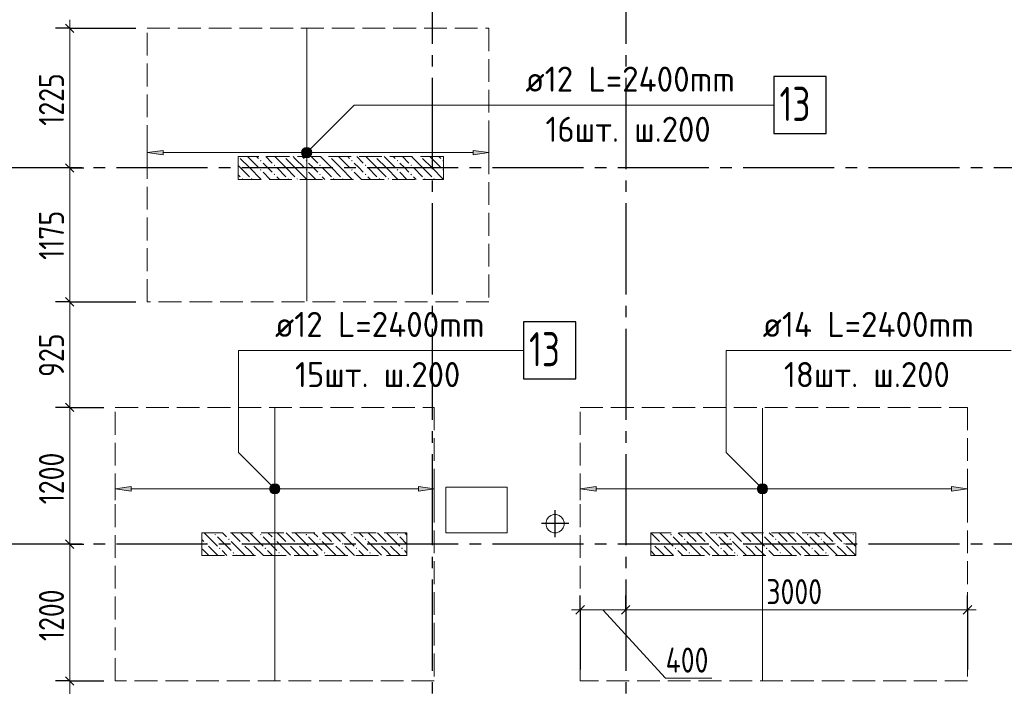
# Model space of a CAD drawing. Header units: millimetres. Extents: x 0 to 43617, y 0 to 59400.
# Tile 17 of 23: x 11005 to 19647, y 34483 to 40330. Entities that reach past the tile are written whole.
import ezdxf

# ---------------------------------------------------------------- set-up
doc = ezdxf.new("R2010")
doc.units = ezdxf.units.MM
doc.linetypes.add('______2', pattern=[270, 200, -70])
doc.linetypes.add('______5', pattern=[1100, 800, -100, 100, -100])
for name, color, linetype, lineweight in [('Standard', 7, 'Continuous', 25), ('ДОП Верх по Х', 7, 'Continuous', 25), ('ЖБ Перекрытие верхний уровень', 7, 'Continuous', 35), ('ЖБ Пилон', 7, 'Continuous', 35), ('Оси', 40, '______5', 18), ('Позиционная метка номер позиции', 7, 'Continuous', 13), ('Примечания', 7, 'Continuous', 25)]:
    doc.layers.add(name, color=color, linetype=linetype, lineweight=lineweight)
doc.styles.add('GOST 2.304-81', font='txt')
doc.styles.add('ISOCPEUR', font='txt')

msp = doc.modelspace()

# ---------------------------------------------------------------- hatches: boundary and pattern name
at = {"layer": 'ДОП Верх по Х', "linetype": 'Continuous', "lineweight": 13, "transparency": 33554687}
for points in [[(12263.99536132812, 39144.51904296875), (12123.9990234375, 39164.52026367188), (12263.99536132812, 39184.521484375)], [(11983.84399414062, 36195.52001953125), (11843.84155273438, 36215.52124023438), (11983.84399414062, 36235.5224609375)], [(16063.99536132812, 36195.52001953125), (15923.9990234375, 36215.52124023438), (16063.99536132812, 36235.5224609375)]]:
    msp.add_hatch(color=7, dxfattribs=at).paths.add_polyline_path(points, flags=16)
for points in [[(13491.748046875, 39145.77026367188), (13491.748046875, 39183.27026367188), (13486.4990234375, 39164.52026367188)], [(13491.748046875, 39183.27026367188), (13505.2490234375, 39132.26928710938), (13505.2490234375, 39196.77124023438)], [(13491.748046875, 39183.27026367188), (13491.748046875, 39145.77026367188), (13505.2490234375, 39132.26928710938)], [(13505.2490234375, 39196.77124023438), (13523.9990234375, 39127.02026367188), (13523.9990234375, 39202.02026367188)], [(13505.2490234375, 39196.77124023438), (13505.2490234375, 39132.26928710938), (13523.9990234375, 39127.02026367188)], [(13523.9990234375, 39202.02026367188), (13523.9990234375, 39127.02026367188), (13542.7490234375, 39132.26928710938)], [(13523.9990234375, 39202.02026367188), (13542.7490234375, 39132.26928710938), (13542.7490234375, 39196.77124023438)], [(13542.7490234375, 39196.77124023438), (13542.7490234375, 39132.26928710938), (13556.25, 39145.77026367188)], [(13542.7490234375, 39196.77124023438), (13556.25, 39145.77026367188), (13556.25, 39183.27026367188)], [(13556.25, 39183.27026367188), (13556.25, 39145.77026367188), (13561.4990234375, 39164.52026367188)], [(14983.99658203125, 39144.51904296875), (15123.9990234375, 39164.52026367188), (14983.99658203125, 39184.521484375)], [(13211.59057617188, 36196.77124023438), (13211.59057617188, 36234.27124023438), (13206.34155273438, 36215.52124023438)], [(13211.59057617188, 36234.27124023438), (13225.09155273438, 36183.27026367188), (13225.09155273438, 36247.77221679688)], [(13211.59057617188, 36234.27124023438), (13211.59057617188, 36196.77124023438), (13225.09155273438, 36183.27026367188)], [(13225.09155273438, 36247.77221679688), (13243.84155273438, 36178.02124023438), (13243.84155273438, 36253.02124023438)], [(13225.09155273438, 36247.77221679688), (13225.09155273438, 36183.27026367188), (13243.84155273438, 36178.02124023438)], [(13243.84155273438, 36253.02124023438), (13243.84155273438, 36178.02124023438), (13262.59155273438, 36183.27026367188)], [(13243.84155273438, 36253.02124023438), (13262.59155273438, 36183.27026367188), (13262.59155273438, 36247.77221679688)], [(13262.59155273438, 36247.77221679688), (13262.59155273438, 36183.27026367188), (13276.09252929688, 36196.77124023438)], [(13262.59155273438, 36247.77221679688), (13276.09252929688, 36196.77124023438), (13276.09252929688, 36234.27124023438)], [(13276.09252929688, 36234.27124023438), (13276.09252929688, 36196.77124023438), (13281.34155273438, 36215.52124023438)], [(14503.84521484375, 36195.52001953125), (14643.84155273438, 36215.52124023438), (14503.84521484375, 36235.5224609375)], [(17491.748046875, 36196.77124023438), (17491.748046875, 36234.27124023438), (17486.4990234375, 36215.52124023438)], [(17491.748046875, 36234.27124023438), (17505.2490234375, 36183.27026367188), (17505.2490234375, 36247.77221679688)], [(17491.748046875, 36234.27124023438), (17491.748046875, 36196.77124023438), (17505.2490234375, 36183.27026367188)], [(17505.2490234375, 36247.77221679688), (17523.9990234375, 36178.02124023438), (17523.9990234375, 36253.02124023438)], [(17505.2490234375, 36247.77221679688), (17505.2490234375, 36183.27026367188), (17523.9990234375, 36178.02124023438)], [(17523.9990234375, 36253.02124023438), (17523.9990234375, 36178.02124023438), (17542.7490234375, 36183.27026367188)], [(17523.9990234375, 36253.02124023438), (17542.7490234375, 36183.27026367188), (17542.7490234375, 36247.77221679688)], [(17542.7490234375, 36247.77221679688), (17542.7490234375, 36183.27026367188), (17556.25, 36196.77124023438)], [(17542.7490234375, 36247.77221679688), (17556.25, 36196.77124023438), (17556.25, 36234.27124023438)], [(17556.25, 36234.27124023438), (17556.25, 36196.77124023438), (17561.4990234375, 36215.52124023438)], [(19183.99658203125, 36195.52001953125), (19323.9990234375, 36215.52124023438), (19183.99658203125, 36235.5224609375)]]:
    msp.add_hatch(color=7, dxfattribs=at).paths.add_polyline_path(points)
at = {"layer": 'ЖБ Пилон', "linetype": 'Continuous', "lineweight": 18, "transparency": 33554687}
for points in [[(12924.31030273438, 39129.99877929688), (12923.9990234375, 39129.6875), (12923.9990234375, 39129.99877929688)], [(13114.453125, 39093.1396484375), (13120.95336914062, 39099.63989257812), (13127.45361328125, 39093.1396484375), (13120.95336914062, 39086.63330078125)], [(13324.31030273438, 39129.99877929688), (13320.95336914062, 39126.64184570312), (13317.59643554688, 39129.99877929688)], [(13514.453125, 39093.1396484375), (13520.95336914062, 39099.63989257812), (13527.45361328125, 39093.1396484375), (13520.95336914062, 39086.63330078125)], [(13724.31030273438, 39129.99877929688), (13720.95336914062, 39126.64184570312), (13717.59643554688, 39129.99877929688)], [(13914.453125, 39093.1396484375), (13920.95336914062, 39099.63989257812), (13927.45361328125, 39093.1396484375), (13920.95336914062, 39086.63330078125)], [(14124.31030273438, 39129.99877929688), (14120.95336914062, 39126.64184570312), (14117.59643554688, 39129.99877929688)], [(14314.453125, 39093.1396484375), (14320.95336914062, 39099.63989257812), (14327.45361328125, 39093.1396484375), (14320.95336914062, 39086.63330078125)], [(14524.31030273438, 39129.99877929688), (14520.95336914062, 39126.64184570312), (14517.59643554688, 39129.99877929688)], [(14714.453125, 39093.1396484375), (14720.95336914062, 39099.63989257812), (14723.9990234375, 39096.59423828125), (14723.9990234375, 39089.68181484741), (14720.95336914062, 39086.63330078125)], [(13114.453125, 39013.14086914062), (13120.95336914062, 39019.64111328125), (13127.45361328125, 39013.14086914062), (13120.95336914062, 39006.640625)], [(13234.45434570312, 39053.13110351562), (13240.95458984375, 39059.63745117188), (13247.44873046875, 39053.13110351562), (13240.95458984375, 39046.64306640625)], [(13234.45434570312, 38973.13842773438), (13240.95458984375, 38979.638671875), (13247.44873046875, 38973.13842773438), (13240.95458984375, 38966.63208007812)], [(13514.453125, 39013.14086914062), (13520.95336914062, 39019.64111328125), (13527.45361328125, 39013.14086914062), (13520.95336914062, 39006.640625)], [(13634.45434570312, 39053.13110351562), (13640.95458984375, 39059.63745117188), (13647.44873046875, 39053.13110351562), (13640.95458984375, 39046.64306640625)], [(13634.45434570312, 38973.13842773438), (13640.95458984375, 38979.638671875), (13647.44873046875, 38973.13842773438), (13640.95458984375, 38966.63208007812)], [(13914.453125, 39013.14086914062), (13920.95336914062, 39019.64111328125), (13927.45361328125, 39013.14086914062), (13920.95336914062, 39006.640625)], [(14034.45434570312, 39053.13110351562), (14040.95458984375, 39059.63745117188), (14047.44873046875, 39053.13110351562), (14040.95458984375, 39046.64306640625)], [(14034.45434570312, 38973.13842773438), (14040.95458984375, 38979.638671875), (14047.44873046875, 38973.13842773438), (14040.95458984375, 38966.63208007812)], [(14314.453125, 39013.14086914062), (14320.95336914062, 39019.64111328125), (14327.45361328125, 39013.14086914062), (14320.95336914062, 39006.640625)], [(14434.45434570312, 39053.13110351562), (14440.95458984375, 39059.63745117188), (14447.44873046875, 39053.13110351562), (14440.95458984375, 39046.64306640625)], [(14434.45434570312, 38973.13842773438), (14440.95458984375, 38979.638671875), (14447.44873046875, 38973.13842773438), (14440.95458984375, 38966.63208007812)], [(14714.453125, 39013.14086914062), (14720.95336914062, 39019.64111328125), (14723.9990234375, 39016.59545898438), (14723.9990234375, 39009.68627929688), (14720.95336914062, 39006.640625)], [(12954.443359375, 38933.14208984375), (12960.94970703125, 38939.63623046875), (12967.44995117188, 38933.14208984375), (12964.306640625, 38929.99877929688), (12957.58962138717, 38929.99877929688)], [(13034.45434570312, 38933.14208984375), (13040.95458984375, 38939.63623046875), (13047.44873046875, 38933.14208984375), (13044.30837138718, 38929.99877929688), (13037.59765625, 38929.99877929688)], [(13354.44946289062, 38933.14208984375), (13360.94970703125, 38939.63623046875), (13367.44995117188, 38933.14208984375), (13364.306640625, 38929.99877929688), (13357.5927734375, 38929.99877929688)], [(13434.45434570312, 38933.14208984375), (13440.95458984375, 38939.63623046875), (13447.44873046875, 38933.14208984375), (13444.30837138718, 38929.99877929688), (13437.59765625, 38929.99877929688)], [(13754.44946289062, 38933.14208984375), (13760.94970703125, 38939.63623046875), (13767.44995117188, 38933.14208984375), (13764.306640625, 38929.99877929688), (13757.5927734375, 38929.99877929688)], [(13834.45434570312, 38933.14208984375), (13840.95458984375, 38939.63623046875), (13847.44873046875, 38933.14208984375), (13844.30837138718, 38929.99877929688), (13837.59765625, 38929.99877929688)], [(14154.44946289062, 38933.14208984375), (14160.94970703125, 38939.63623046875), (14167.44995117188, 38933.14208984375), (14164.306640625, 38929.99877929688), (14157.5927734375, 38929.99877929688)], [(14234.45434570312, 38933.14208984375), (14240.95458984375, 38939.63623046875), (14247.44873046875, 38933.14208984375), (14244.30837138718, 38929.99877929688), (14237.59765625, 38929.99877929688)], [(14554.44946289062, 38933.14208984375), (14560.94970703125, 38939.63623046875), (14567.44995117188, 38933.14208984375), (14564.306640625, 38929.99877929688), (14557.5927734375, 38929.99877929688)], [(14634.45434570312, 38933.14208984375), (14640.95458984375, 38939.63623046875), (14647.44873046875, 38933.14208984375), (14644.30837138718, 38929.99877929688), (14637.59765625, 38929.99877929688)], [(12714.453125, 35813.14086914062), (12720.95336914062, 35819.64111328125), (12727.45361328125, 35813.14086914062), (12720.95336914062, 35806.640625)], [(12834.45434570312, 35773.13842773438), (12840.95458984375, 35779.638671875), (12847.44873046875, 35773.13842773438), (12840.95458984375, 35766.63208007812)], [(13114.453125, 35813.14086914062), (13120.95336914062, 35819.64111328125), (13127.45361328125, 35813.14086914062), (13120.95336914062, 35806.640625)], [(13234.45434570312, 35773.13842773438), (13240.95458984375, 35779.638671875), (13247.44873046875, 35773.13842773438), (13240.95458984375, 35766.63208007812)], [(13514.453125, 35813.14086914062), (13520.95336914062, 35819.64111328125), (13527.45361328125, 35813.14086914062), (13520.95336914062, 35806.640625)], [(13634.45434570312, 35773.13842773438), (13640.95458984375, 35779.638671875), (13647.44873046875, 35773.13842773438), (13640.95458984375, 35766.63208007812)], [(13914.453125, 35813.14086914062), (13920.95336914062, 35819.64111328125), (13927.45361328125, 35813.14086914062), (13920.95336914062, 35806.640625)], [(14034.45434570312, 35773.13842773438), (14040.95458984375, 35779.638671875), (14047.44873046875, 35773.13842773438), (14040.95458984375, 35766.63208007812)], [(14314.453125, 35813.14086914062), (14320.95336914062, 35819.64111328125), (14327.45361328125, 35813.14086914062), (14320.95336914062, 35806.640625)], [(16714.453125, 35813.14086914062), (16720.95336914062, 35819.64111328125), (16727.45361328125, 35813.14086914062), (16720.95336914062, 35806.640625)], [(16834.45434570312, 35773.13842773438), (16840.94848632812, 35779.638671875), (16847.44873046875, 35773.13842773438), (16840.94848632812, 35766.63208007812)], [(17114.453125, 35813.14086914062), (17120.95336914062, 35819.64111328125), (17127.45361328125, 35813.14086914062), (17120.95336914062, 35806.640625)], [(17234.45434570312, 35773.13842773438), (17240.94848632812, 35779.638671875), (17247.44873046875, 35773.13842773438), (17240.94848632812, 35766.63208007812)], [(17514.453125, 35813.14086914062), (17520.95336914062, 35819.64111328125), (17527.45361328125, 35813.14086914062), (17520.95336914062, 35806.640625)], [(17634.45434570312, 35773.13842773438), (17640.94848632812, 35779.638671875), (17647.44873046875, 35773.13842773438), (17640.94848632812, 35766.63208007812)], [(17914.453125, 35813.14086914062), (17920.95336914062, 35819.64111328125), (17927.45361328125, 35813.14086914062), (17920.95336914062, 35806.640625)], [(18034.45434570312, 35773.13842773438), (18040.94848632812, 35779.638671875), (18047.44873046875, 35773.13842773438), (18040.94848632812, 35766.63208007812)], [(18314.453125, 35813.14086914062), (18320.95336914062, 35819.64111328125), (18327.45361328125, 35813.14086914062), (18320.95336914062, 35806.640625)], [(12634.45434570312, 35733.14208984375), (12640.95458984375, 35739.63623046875), (12647.44873046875, 35733.14208984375), (12640.95458984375, 35726.64184570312)], [(12754.443359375, 35693.1396484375), (12760.94970703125, 35699.63989257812), (12767.44995117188, 35693.1396484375), (12760.94970703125, 35686.63330078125)], [(12954.443359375, 35733.14208984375), (12960.94970703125, 35739.63623046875), (12967.44995117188, 35733.14208984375), (12960.94970703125, 35726.64184570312)], [(13034.45434570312, 35733.14208984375), (13040.95458984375, 35739.63623046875), (13047.44873046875, 35733.14208984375), (13040.95458984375, 35726.64184570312)], [(13154.44946289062, 35693.1396484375), (13160.94970703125, 35699.63989257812), (13167.44995117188, 35693.1396484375), (13160.94970703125, 35686.63330078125)], [(13354.44946289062, 35733.14208984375), (13360.94970703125, 35739.63623046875), (13367.44995117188, 35733.14208984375), (13360.94970703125, 35726.64184570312)], [(13434.45434570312, 35733.14208984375), (13440.95458984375, 35739.63623046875), (13447.44873046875, 35733.14208984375), (13440.95458984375, 35726.64184570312)], [(13554.44946289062, 35693.1396484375), (13560.94970703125, 35699.63989257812), (13567.44995117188, 35693.1396484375), (13560.94970703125, 35686.63330078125)], [(13754.44946289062, 35733.14208984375), (13760.94970703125, 35739.63623046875), (13767.44995117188, 35733.14208984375), (13760.94970703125, 35726.64184570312)], [(13834.45434570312, 35733.14208984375), (13840.95458984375, 35739.63623046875), (13847.44873046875, 35733.14208984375), (13840.95458984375, 35726.64184570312)], [(13954.44946289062, 35693.1396484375), (13960.94970703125, 35699.63989257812), (13967.44995117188, 35693.1396484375), (13960.94970703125, 35686.63330078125)], [(14154.44946289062, 35733.14208984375), (14160.94970703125, 35739.63623046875), (14167.44995117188, 35733.14208984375), (14160.94970703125, 35726.64184570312)], [(14234.45434570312, 35733.14208984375), (14240.95458984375, 35739.63623046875), (14247.44873046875, 35733.14208984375), (14240.95458984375, 35726.64184570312)], [(14354.44946289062, 35693.1396484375), (14360.94970703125, 35699.63989257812), (14367.44995117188, 35693.1396484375), (14360.94970703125, 35686.63330078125)], [(16554.44946289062, 35733.14208984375), (16560.94970703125, 35739.63623046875), (16567.44995117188, 35733.14208984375), (16560.94970703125, 35726.64184570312)], [(16634.45434570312, 35733.14208984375), (16640.94848632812, 35739.63623046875), (16647.44873046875, 35733.14208984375), (16640.94848632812, 35726.64184570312)], [(16754.44946289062, 35693.1396484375), (16760.94970703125, 35699.63989257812), (16767.44995117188, 35693.1396484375), (16760.94970703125, 35686.63330078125)], [(16954.44946289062, 35733.14208984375), (16960.94970703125, 35739.63623046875), (16967.44995117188, 35733.14208984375), (16960.94970703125, 35726.64184570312)], [(17034.45434570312, 35733.14208984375), (17040.94848632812, 35739.63623046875), (17047.44873046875, 35733.14208984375), (17040.94848632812, 35726.64184570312)], [(17154.44946289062, 35693.1396484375), (17160.94970703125, 35699.63989257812), (17167.44995117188, 35693.1396484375), (17160.94970703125, 35686.63330078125)], [(17354.44946289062, 35733.14208984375), (17360.94970703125, 35739.63623046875), (17367.44995117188, 35733.14208984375), (17360.94970703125, 35726.64184570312)], [(17434.45434570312, 35733.14208984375), (17440.94848632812, 35739.63623046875), (17447.44873046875, 35733.14208984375), (17440.94848632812, 35726.64184570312)], [(17554.44946289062, 35693.1396484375), (17560.94970703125, 35699.63989257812), (17567.44995117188, 35693.1396484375), (17560.94970703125, 35686.63330078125)], [(17754.44946289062, 35733.14208984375), (17760.94970703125, 35739.63623046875), (17767.44995117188, 35733.14208984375), (17760.94970703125, 35726.64184570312)], [(17834.45434570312, 35733.14208984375), (17840.94848632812, 35739.63623046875), (17847.44873046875, 35733.14208984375), (17840.94848632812, 35726.64184570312)], [(17954.44946289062, 35693.1396484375), (17960.94970703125, 35699.63989257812), (17967.44995117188, 35693.1396484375), (17960.94970703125, 35686.63330078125)], [(18154.44946289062, 35733.14208984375), (18160.94970703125, 35739.63623046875), (18167.44995117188, 35733.14208984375), (18160.94970703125, 35726.64184570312)], [(18234.45434570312, 35733.14208984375), (18240.94848632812, 35739.63623046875), (18247.44873046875, 35733.14208984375), (18240.94848632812, 35726.64184570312)], [(12874.45068359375, 35653.13110351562), (12880.95092773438, 35659.63745117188), (12887.451171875, 35653.13110351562), (12880.95092773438, 35646.64306640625)], [(13274.45068359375, 35653.13110351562), (13280.95092773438, 35659.63745117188), (13287.451171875, 35653.13110351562), (13280.95092773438, 35646.64306640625)], [(13674.45068359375, 35653.13110351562), (13680.95092773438, 35659.63745117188), (13687.451171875, 35653.13110351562), (13680.95092773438, 35646.64306640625)], [(14074.45068359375, 35653.13110351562), (14080.95092773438, 35659.63745117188), (14087.451171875, 35653.13110351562), (14080.95092773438, 35646.64306640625)], [(16874.45068359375, 35653.13110351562), (16880.95092773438, 35659.63745117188), (16887.451171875, 35653.13110351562), (16880.95092773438, 35646.64306640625)], [(17274.45068359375, 35653.13110351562), (17280.95092773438, 35659.63745117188), (17287.451171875, 35653.13110351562), (17280.95092773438, 35646.64306640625)], [(17674.45068359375, 35653.13110351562), (17680.95092773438, 35659.63745117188), (17687.451171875, 35653.13110351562), (17680.95092773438, 35646.64306640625)], [(18074.45068359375, 35653.13110351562), (18080.95092773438, 35659.63745117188), (18087.451171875, 35653.13110351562), (18080.95092773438, 35646.64306640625)]]:
    msp.add_hatch(color=7, dxfattribs=at).paths.add_polyline_path(points, flags=16)
at = {"layer": 'Позиционная метка номер позиции', "linetype": 'Continuous', "lineweight": 13, "transparency": 33554687}
for points in [[(13480.71899414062, 39175.9765625), (13555.81665039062, 39132.69653320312), (13492.17529296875, 39196.337890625)], [(13480.71899414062, 39153.06396484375), (13535.44921875, 39121.24633789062), (13480.71899414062, 39175.9765625)], [(13480.71899414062, 39175.9765625), (13535.44921875, 39121.24633789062), (13555.81665039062, 39132.69653320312)], [(13512.54272460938, 39121.24633789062), (13480.71899414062, 39153.06396484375), (13492.17529296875, 39132.69653320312)], [(13480.71899414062, 39153.06396484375), (13512.54272460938, 39121.24633789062), (13535.44921875, 39121.24633789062)], [(13492.17529296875, 39196.337890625), (13567.27294921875, 39153.06396484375), (13512.54272460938, 39207.79418945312)], [(13492.17529296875, 39196.337890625), (13555.81665039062, 39132.69653320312), (13567.27294921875, 39153.06396484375)], [(13512.54272460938, 39207.79418945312), (13567.27294921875, 39153.06396484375), (13567.27294921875, 39175.9765625)], [(13512.54272460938, 39207.79418945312), (13567.27294921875, 39175.9765625), (13535.44921875, 39207.79418945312)], [(13535.44921875, 39207.79418945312), (13567.27294921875, 39175.9765625), (13555.81665039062, 39196.337890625)], [(13212.03002929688, 36183.70361328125), (13255.2978515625, 36258.7890625), (13200.56762695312, 36204.06494140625)], [(13200.56762695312, 36204.06494140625), (13255.2978515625, 36258.7890625), (13232.39135742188, 36258.7890625)], [(13200.56762695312, 36204.06494140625), (13232.39135742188, 36258.7890625), (13200.56762695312, 36226.9775390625)], [(13200.56762695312, 36226.9775390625), (13232.39135742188, 36258.7890625), (13212.03002929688, 36247.34497070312)], [(13212.03002929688, 36183.70361328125), (13275.66528320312, 36247.34497070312), (13255.2978515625, 36258.7890625)], [(13232.39135742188, 36172.24731445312), (13275.66528320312, 36247.34497070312), (13212.03002929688, 36183.70361328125)], [(13232.39135742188, 36172.24731445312), (13287.12158203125, 36226.9775390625), (13275.66528320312, 36247.34497070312)], [(13255.2978515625, 36172.24731445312), (13287.12158203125, 36226.9775390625), (13232.39135742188, 36172.24731445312)], [(13255.2978515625, 36172.24731445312), (13287.12158203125, 36204.06494140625), (13287.12158203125, 36226.9775390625)], [(17492.17529296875, 36183.70361328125), (17535.44921875, 36258.7890625), (17480.71899414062, 36204.06494140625)], [(17480.71899414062, 36204.06494140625), (17535.44921875, 36258.7890625), (17512.54272460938, 36258.7890625)], [(17480.71899414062, 36204.06494140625), (17512.54272460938, 36258.7890625), (17480.71899414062, 36226.9775390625)], [(17480.71899414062, 36226.9775390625), (17512.54272460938, 36258.7890625), (17492.17529296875, 36247.34497070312)], [(17492.17529296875, 36183.70361328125), (17555.81665039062, 36247.34497070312), (17535.44921875, 36258.7890625)], [(17512.54272460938, 36172.24731445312), (17555.81665039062, 36247.34497070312), (17492.17529296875, 36183.70361328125)], [(17512.54272460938, 36172.24731445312), (17567.27294921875, 36226.9775390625), (17555.81665039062, 36247.34497070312)], [(17535.44921875, 36172.24731445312), (17567.27294921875, 36226.9775390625), (17512.54272460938, 36172.24731445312)], [(17535.44921875, 36172.24731445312), (17567.27294921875, 36204.06494140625), (17567.27294921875, 36226.9775390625)], [(13287.12158203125, 36204.06494140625), (13255.2978515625, 36172.24731445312), (13275.66528320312, 36183.70361328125)], [(17567.27294921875, 36204.06494140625), (17535.44921875, 36172.24731445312), (17555.81665039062, 36183.70361328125)]]:
    msp.add_hatch(color=7, dxfattribs=at).paths.add_polyline_path(points)

# ---------------------------------------------------------------- linework, layer by layer
at = {"layer": 'Standard', "color": 7, "linetype": 'Continuous', "lineweight": 25, "transparency": 33554687}
for p, q in [((11406.34155273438, 40292.51708984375), (11481.34155273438, 40217.51708984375)), ((11406.34155273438, 39067.52319335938), (11481.34155273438, 38992.51708984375)), ((11406.34155273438, 37892.51708984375), (11481.34155273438, 37817.51708984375)), ((11406.34155273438, 36967.52319335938), (11481.34155273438, 36892.51708984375)), ((11406.34155273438, 35767.52319335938), (11481.34155273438, 35692.51708984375)), ((15886.4990234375, 35115.60668945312), (15961.4990234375, 35190.61279296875)), ((16286.4990234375, 35115.60668945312), (16361.4990234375, 35190.61279296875)), ((19286.4990234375, 35115.60668945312), (19361.4990234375, 35190.61279296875)), ((11406.34155273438, 34567.52319335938), (11481.34155273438, 34492.52319335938))]:
    msp.add_line(p, q, dxfattribs=at)
at = {"layer": 'Standard', "color": 7, "linetype": 'Continuous', "lineweight": 13, "transparency": 33554687}
for p, q in [((11443.84155273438, 40255.01708984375), (11443.84155273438, 40330.02319335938)), ((11443.84155273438, 39030.02319335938), (11443.84155273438, 37855.01708984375)), ((11443.84155273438, 37855.01708984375), (11443.84155273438, 36930.02319335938)), ((11443.84155273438, 36930.02319335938), (11443.84155273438, 35730.02319335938)), ((11443.84155273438, 35730.02319335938), (11443.84155273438, 34530.02319335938)), ((15923.9990234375, 35153.11889648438), (15848.99291992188, 35153.11889648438)), ((15923.9990234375, 35153.11889648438), (16323.9990234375, 35153.11889648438)), ((16123.9990234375, 35153.11889648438), (16673.99291992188, 34553.07006835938)), ((19323.9990234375, 35153.11889648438), (19398.9990234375, 35153.11889648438)), ((11443.84155273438, 34530.02319335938), (11443.84155273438, 33630.02319335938)), ((16673.99291992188, 34553.07006835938), (17080.62133789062, 34553.07006835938))]:
    msp.add_line(p, q, dxfattribs=at)
at = {"layer": 'Standard', "color": 251, "linetype": 'Continuous', "lineweight": -3, "true_color": 0x656565, "transparency": 33554687}
for p, q in [((11443.84155273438, 40255.01708984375), (11318.84765625, 40255.01708984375)), ((11443.84155273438, 40255.01708984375), (11568.84155273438, 40255.01708984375)), ((11443.84155273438, 40255.01708984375), (12023.9990234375, 40255.01708984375)), ((11443.84155273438, 39030.02319335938), (11318.84765625, 39030.02319335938)), ((11443.84155273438, 39030.02319335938), (11568.84155273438, 39030.02319335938)), ((11443.84155273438, 39030.02319335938), (11496.95434570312, 39030.02319335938)), ((11443.84155273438, 37855.01708984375), (11318.84765625, 37855.01708984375)), ((11443.84155273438, 37855.01708984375), (11568.84155273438, 37855.01708984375)), ((11443.84155273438, 37855.01708984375), (12023.9990234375, 37855.01708984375)), ((11443.84155273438, 36930.02319335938), (11318.84765625, 36930.02319335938)), ((11443.84155273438, 36930.02319335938), (11568.84155273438, 36930.02319335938)), ((11443.84155273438, 36930.02319335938), (11743.84155273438, 36930.02319335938)), ((11443.84155273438, 35730.02319335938), (11318.84765625, 35730.02319335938)), ((11443.84155273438, 35730.02319335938), (11568.84155273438, 35730.02319335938)), ((11443.84155273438, 35730.02319335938), (11443.84155273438, 35730.02319335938)), ((15923.9990234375, 35153.11889648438), (15923.9990234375, 35278.10668945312)), ((16323.9990234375, 35153.11889648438), (16323.9990234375, 35278.10668945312)), ((19323.9990234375, 35153.11889648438), (19323.9990234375, 35278.10668945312)), ((15923.9990234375, 35153.11889648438), (15923.9990234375, 35028.11279296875)), ((15923.9990234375, 35153.11889648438), (15923.9990234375, 34630.02319335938)), ((16323.9990234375, 35153.11889648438), (16323.9990234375, 35028.11279296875)), ((16323.9990234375, 35153.11889648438), (16323.9990234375, 35153.11889648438)), ((19323.9990234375, 35153.11889648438), (19323.9990234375, 35028.11279296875)), ((19323.9990234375, 35153.11889648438), (19323.9990234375, 34630.02319335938)), ((11443.84155273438, 34530.02319335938), (11318.84765625, 34530.02319335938)), ((11443.84155273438, 34530.02319335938), (11568.84155273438, 34530.02319335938)), ((11443.84155273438, 34530.02319335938), (11743.84155273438, 34530.02319335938))]:
    msp.add_line(p, q, dxfattribs=at)
at = {"layer": 'Standard', "color": 8, "linetype": '______5', "lineweight": -3, "transparency": 33554687}
for p, q in [((15703.99780273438, 35790.49072265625), (15703.99780273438, 36029.51049804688)), ((15823.50463867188, 35909.99755859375), (15584.49096679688, 35909.99755859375))]:
    msp.add_line(p, q, dxfattribs=at)
at = {"layer": 'Standard', "color": 7, "linetype": 'Continuous', "lineweight": 13, "transparency": 33554687}
for points in [[(11443.84155273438, 40255.01708984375), (11443.84155273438, 39315.83903322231), (11443.84155273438, 39315.83903322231), (11443.84155273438, 39030.02319335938)], [(16323.9990234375, 35153.11889648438), (17139.24664577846, 35153.11889648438), (17139.24664577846, 35153.11889648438), (17390.69146903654, 35153.11889648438), (17390.69146903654, 35153.11889648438), (19323.9990234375, 35153.11889648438)]]:
    msp.add_lwpolyline(points, dxfattribs=at)
at = {"layer": 'ДОП Верх по Х', "color": 7, "linetype": 'Continuous', "lineweight": 18, "transparency": 33554687}
for p, q in [((13523.9990234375, 37861.02294921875), (13523.9990234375, 40249.0234375)), ((13243.84155273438, 34536.01684570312), (13243.84155273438, 36924.01733398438)), ((17523.9990234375, 34537.02392578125), (17523.9990234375, 36923.01635742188))]:
    msp.add_line(p, q, dxfattribs=at)
at = {"layer": 'ДОП Верх по Х', "color": 7, "linetype": 'Continuous', "lineweight": 13, "transparency": 33554687}
for p, q in [((15423.9990234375, 39581.7138671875), (17531.99462890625, 39581.7138671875)), ((13225.64086914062, 37430.02319335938), (15333.642578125, 37430.02319335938)), ((17505.79833984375, 37430.02319335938), (19635.79711914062, 37430.02319335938))]:
    msp.add_line(p, q, dxfattribs=at)
at = {"layer": 'ДОП Верх по Х', "color": 251, "linetype": 'Continuous', "lineweight": 13, "true_color": 0x494949, "transparency": 33554687}
for p, q in [((12123.9990234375, 39164.52026367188), (12123.9990234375, 39264.52026367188)), ((15123.9990234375, 39164.52026367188), (15123.9990234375, 39264.52026367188)), ((12123.9990234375, 39164.52026367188), (12263.99536132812, 39184.521484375)), ((12263.99536132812, 39144.51904296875), (12123.9990234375, 39164.52026367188)), ((12123.9990234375, 39164.52026367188), (12123.9990234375, 39064.52026367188)), ((12123.9990234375, 39164.52026367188), (12123.9990234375, 39164.52026367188)), ((12263.99536132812, 39184.521484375), (12263.99536132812, 39144.51904296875)), ((12263.99536132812, 39164.52026367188), (13493.994140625, 39164.52026367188)), ((13523.9990234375, 39202.02026367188), (13523.9990234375, 39202.02026367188)), ((13553.99169921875, 39164.52026367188), (14983.99658203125, 39164.52026367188)), ((15123.9990234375, 39164.52026367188), (14983.99658203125, 39184.521484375)), ((14983.99658203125, 39184.521484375), (14983.99658203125, 39144.51904296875)), ((14983.99658203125, 39144.51904296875), (15123.9990234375, 39164.52026367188)), ((15123.9990234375, 39164.52026367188), (15123.9990234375, 39064.52026367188)), ((15123.9990234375, 39164.52026367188), (15123.9990234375, 39164.52026367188)), ((13523.9990234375, 39127.02026367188), (13523.9990234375, 39127.02026367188)), ((11843.84155273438, 36215.52124023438), (11843.84155273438, 36315.52124023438)), ((14643.84155273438, 36215.52124023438), (14643.84155273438, 36315.52124023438)), ((15923.9990234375, 36215.52124023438), (15923.9990234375, 36315.52124023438)), ((19323.9990234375, 36215.52124023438), (19323.9990234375, 36315.52124023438)), ((11843.84155273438, 36215.52124023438), (11983.84399414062, 36235.5224609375)), ((11983.84399414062, 36195.52001953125), (11843.84155273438, 36215.52124023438)), ((11843.84155273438, 36215.52124023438), (11843.84155273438, 36115.52124023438)), ((11843.84155273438, 36215.52124023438), (11843.84155273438, 36215.52124023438)), ((11983.84399414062, 36235.5224609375), (11983.84399414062, 36195.52001953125)), ((11983.84399414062, 36215.52124023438), (13213.84887695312, 36215.52124023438)), ((13243.84155273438, 36253.02124023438), (13243.84155273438, 36253.02124023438)), ((13273.84643554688, 36215.52124023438), (14503.84521484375, 36215.52124023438)), ((14643.84155273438, 36215.52124023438), (14503.84521484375, 36235.5224609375)), ((14503.84521484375, 36235.5224609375), (14503.84521484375, 36195.52001953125)), ((14503.84521484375, 36195.52001953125), (14643.84155273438, 36215.52124023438)), ((14643.84155273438, 36215.52124023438), (14643.84155273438, 36115.52124023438)), ((14643.84155273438, 36215.52124023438), (14643.84155273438, 36215.52124023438)), ((15923.9990234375, 36215.52124023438), (16063.99536132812, 36235.5224609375)), ((16063.99536132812, 36195.52001953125), (15923.9990234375, 36215.52124023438)), ((15923.9990234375, 36215.52124023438), (15923.9990234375, 36115.52124023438)), ((15923.9990234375, 36215.52124023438), (15923.9990234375, 36215.52124023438)), ((16063.99536132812, 36235.5224609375), (16063.99536132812, 36195.52001953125)), ((16063.99536132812, 36215.52124023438), (17494.00024414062, 36215.52124023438)), ((17523.9990234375, 36253.02124023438), (17523.9990234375, 36253.02124023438)), ((17553.99169921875, 36215.52124023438), (19183.99658203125, 36215.52124023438)), ((19323.9990234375, 36215.52124023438), (19183.99658203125, 36235.5224609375)), ((19183.99658203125, 36235.5224609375), (19183.99658203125, 36195.52001953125)), ((19183.99658203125, 36195.52001953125), (19323.9990234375, 36215.52124023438)), ((19323.9990234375, 36215.52124023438), (19323.9990234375, 36115.52124023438)), ((19323.9990234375, 36215.52124023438), (19323.9990234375, 36215.52124023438)), ((13243.84155273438, 36178.02124023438), (13243.84155273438, 36178.02124023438)), ((17523.9990234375, 36178.02124023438), (17523.9990234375, 36178.02124023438))]:
    msp.add_line(p, q, dxfattribs=at)
at = {"layer": 'ДОП Верх по Х', "color": 7, "linetype": 'Continuous', "lineweight": 25, "transparency": 33554687}
for points in [[(17623.9990234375, 39331.7138671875), (18083.99658203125, 39331.7138671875), (18083.99658203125, 39831.7138671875), (17623.9990234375, 39831.7138671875), (17623.9990234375, 39331.7138671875)], [(15425.64086914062, 37180.01708984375), (15885.65063476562, 37180.01708984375), (15885.65063476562, 37680.01708984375), (15425.64086914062, 37680.01708984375), (15425.64086914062, 37180.01708984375)]]:
    msp.add_lwpolyline(points, dxfattribs=at)
at = {"layer": 'ДОП Верх по Х', "color": 251, "linetype": 'Continuous', "lineweight": 13, "true_color": 0x494949, "transparency": 33554687}
for centre in [(13523.9990234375, 39164.52026367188), (13243.84155273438, 36215.52124023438), (17523.9990234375, 36215.52124023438)]:
    msp.add_circle(centre, 37.50000265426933, dxfattribs=at)
at = {"layer": 'ЖБ Перекрытие верхний уровень', "color": 7, "linetype": 'Continuous', "lineweight": 18, "transparency": 33554687}
for p, q in [((15283.99658203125, 36229.99877929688), (14744.00024414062, 36229.99877929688)), ((14744.00024414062, 36229.99877929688), (14744.00024414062, 35829.99877929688)), ((15283.99658203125, 35829.99877929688), (15283.99658203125, 36229.99877929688)), ((15646.96044921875, 35967.03491210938), (15632.12890625, 35946.62475585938)), ((15667.37670898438, 35981.86645507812), (15646.96044921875, 35967.03491210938)), ((15691.37573242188, 35989.6728515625), (15667.37670898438, 35981.86645507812)), ((15716.61987304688, 35989.6728515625), (15691.37573242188, 35989.6728515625)), ((15740.61889648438, 35981.86645507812), (15716.61987304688, 35989.6728515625)), ((15761.03515625, 35967.03491210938), (15740.61889648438, 35981.86645507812)), ((15775.86669921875, 35946.62475585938), (15761.03515625, 35967.03491210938)), ((15632.12890625, 35946.62475585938), (15624.32861328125, 35922.61352539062)), ((15624.32861328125, 35922.61352539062), (15624.32861328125, 35897.38159179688)), ((15624.32861328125, 35897.38159179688), (15632.12890625, 35873.37646484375)), ((15632.12890625, 35873.37646484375), (15646.96044921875, 35852.96630859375)), ((15761.03515625, 35852.96630859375), (15775.86669921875, 35873.37646484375)), ((15783.6669921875, 35922.61352539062), (15775.86669921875, 35946.62475585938)), ((15775.86669921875, 35873.37646484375), (15783.6669921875, 35897.38159179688)), ((15783.6669921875, 35897.38159179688), (15783.6669921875, 35922.61352539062)), ((14744.00024414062, 35829.99877929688), (15283.99658203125, 35829.99877929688)), ((15646.96044921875, 35852.96630859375), (15667.37670898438, 35838.134765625)), ((15667.37670898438, 35838.134765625), (15691.37573242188, 35830.32836914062)), ((15691.37573242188, 35830.32836914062), (15716.61987304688, 35830.32836914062)), ((15716.61987304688, 35830.32836914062), (15740.61889648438, 35838.134765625)), ((15740.61889648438, 35838.134765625), (15761.03515625, 35852.96630859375))]:
    msp.add_line(p, q, dxfattribs=at)
at = {"layer": 'ЖБ Пилон', "color": 253, "linetype": '______2', "lineweight": 13, "true_color": 0xa0a0a0, "transparency": 33554687}
for p, q in [((14723.9990234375, 39129.99877929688), (12923.9990234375, 39129.99877929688)), ((12923.9990234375, 39129.99877929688), (12923.9990234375, 38929.99877929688)), ((14723.9990234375, 38929.99877929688), (14723.9990234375, 39129.99877929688)), ((12923.9990234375, 38929.99877929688), (14723.9990234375, 38929.99877929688)), ((14403.99780273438, 35829.99877929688), (12603.99780273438, 35829.99877929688)), ((12603.99780273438, 35829.99877929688), (12603.99780273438, 35629.99877929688)), ((14403.99780273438, 35629.99877929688), (14403.99780273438, 35829.99877929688)), ((18344.00024414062, 35829.99877929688), (16544.00024414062, 35829.99877929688)), ((16544.00024414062, 35829.99877929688), (16544.00024414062, 35629.99877929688)), ((18344.00024414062, 35629.99877929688), (18344.00024414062, 35829.99877929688)), ((12603.99780273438, 35629.99877929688), (14403.99780273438, 35629.99877929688)), ((16544.00024414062, 35629.99877929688), (18344.00024414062, 35629.99877929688))]:
    msp.add_line(p, q, dxfattribs=at)
at = {"layer": 'ЖБ Пилон', "color": 9, "linetype": 'Continuous', "lineweight": 18, "true_color": 0xc7c7c7, "transparency": 33554687}
for p, q in [((12940.95458984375, 39113.14086914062), (13020.95336914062, 39033.14208984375)), ((13020.95336914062, 39113.14086914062), (13004.09545898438, 39129.99877929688)), ((13020.95336914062, 39113.14086914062), (13100.9521484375, 39033.14208984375)), ((13084.09423828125, 39129.99877929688), (13100.9521484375, 39113.14086914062)), ((13180.95092773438, 39033.14208984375), (13140.95458984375, 39073.13842773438)), ((13164.09301757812, 39129.99877929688), (13220.95336914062, 39073.13842773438)), ((13340.95458984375, 39033.14208984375), (13244.08804671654, 39129.99877929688)), ((13340.95458984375, 39113.14086914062), (13420.95336914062, 39033.14208984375)), ((13420.95336914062, 39113.14086914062), (13404.09545898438, 39129.99877929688)), ((13420.95336914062, 39113.14086914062), (13500.9521484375, 39033.14208984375)), ((13484.09423828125, 39129.99877929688), (13500.9521484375, 39113.14086914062)), ((13580.95092773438, 39033.14208984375), (13540.95458984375, 39073.13842773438)), ((13564.09301757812, 39129.99877929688), (13620.95336914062, 39073.13842773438)), ((13740.95458984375, 39033.14208984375), (13644.08804671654, 39129.99877929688)), ((13740.95458984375, 39113.14086914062), (13820.95336914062, 39033.14208984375)), ((13820.95336914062, 39113.14086914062), (13804.09545898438, 39129.99877929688)), ((13820.95336914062, 39113.14086914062), (13900.9521484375, 39033.14208984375)), ((13884.09423828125, 39129.99877929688), (13900.9521484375, 39113.14086914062)), ((13980.95092773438, 39033.14208984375), (13940.95458984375, 39073.13842773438)), ((13964.09301757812, 39129.99877929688), (14020.95336914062, 39073.13842773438)), ((14140.95458984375, 39033.14208984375), (14044.08804671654, 39129.99877929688)), ((14140.95458984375, 39113.14086914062), (14220.95336914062, 39033.14208984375)), ((14220.95336914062, 39113.14086914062), (14204.09545898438, 39129.99877929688)), ((14220.95336914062, 39113.14086914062), (14300.9521484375, 39033.14208984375)), ((14284.09423828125, 39129.99877929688), (14300.9521484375, 39113.14086914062)), ((14380.95092773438, 39033.14208984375), (14340.95458984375, 39073.13842773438)), ((14364.09301757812, 39129.99877929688), (14420.95336914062, 39073.13842773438)), ((14540.95458984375, 39033.14208984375), (14444.08804671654, 39129.99877929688)), ((14540.95458984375, 39113.14086914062), (14620.95336914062, 39033.14208984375)), ((14620.95336914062, 39113.14086914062), (14604.09545898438, 39129.99877929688)), ((14620.95336914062, 39113.14086914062), (14700.9521484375, 39033.14208984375)), ((14684.09423828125, 39129.99877929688), (14700.9521484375, 39113.14086914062)), ((12940.95458984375, 39033.14208984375), (12923.9990234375, 39050.09593145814)), ((12940.95458984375, 39033.14208984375), (13020.95336914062, 38953.13110351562)), ((13020.95336914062, 39033.14208984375), (13124.0966796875, 38929.99877929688)), ((13140.95458984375, 38993.1396484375), (13204.09224750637, 38929.99877929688)), ((13220.95336914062, 38993.1396484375), (13180.95092773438, 39033.14208984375)), ((13260.94970703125, 39033.14208984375), (13340.95458984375, 38953.13110351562)), ((13340.95458984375, 39033.14208984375), (13420.95336914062, 38953.13110351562)), ((13420.95336914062, 39033.14208984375), (13524.0966796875, 38929.99877929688)), ((13540.95458984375, 38993.1396484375), (13604.09224750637, 38929.99877929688)), ((13620.95336914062, 38993.1396484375), (13580.95092773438, 39033.14208984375)), ((13660.94970703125, 39033.14208984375), (13740.95458984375, 38953.13110351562)), ((13740.95458984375, 39033.14208984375), (13820.95336914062, 38953.13110351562)), ((13820.95336914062, 39033.14208984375), (13924.0966796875, 38929.99877929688)), ((13940.95458984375, 38993.1396484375), (14004.09224750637, 38929.99877929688)), ((14020.95336914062, 38993.1396484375), (13980.95092773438, 39033.14208984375)), ((14060.94970703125, 39033.14208984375), (14140.95458984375, 38953.13110351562)), ((14140.95458984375, 39033.14208984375), (14220.95336914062, 38953.13110351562)), ((14220.95336914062, 39033.14208984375), (14324.0966796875, 38929.99877929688)), ((14340.95458984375, 38993.1396484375), (14404.09224750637, 38929.99877929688)), ((14420.95336914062, 38993.1396484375), (14380.95092773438, 39033.14208984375)), ((14460.94970703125, 39033.14208984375), (14540.95458984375, 38953.13110351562)), ((14540.95458984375, 39033.14208984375), (14620.95336914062, 38953.13110351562)), ((14620.95336914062, 39033.14208984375), (14723.9990234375, 38930.09643554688)), ((12923.9990234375, 38970.08796344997), (12940.95458984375, 38953.13110351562)), ((13260.94970703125, 38953.13110351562), (13284.08438460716, 38929.99877929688)), ((13660.94970703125, 38953.13110351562), (13684.08438460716, 38929.99877929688)), ((14060.94970703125, 38953.13110351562), (14084.08438460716, 38929.99877929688)), ((14460.94970703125, 38953.13110351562), (14484.08438460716, 38929.99877929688)), ((12624.09667968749, 35829.99877929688), (12740.95458984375, 35713.14086914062)), ((12740.95458984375, 35793.1396484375), (12860.94970703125, 35673.13842773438)), ((12820.95336914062, 35793.1396484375), (12784.09423828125, 35829.99877929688)), ((12864.09277779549, 35829.99877929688), (12940.95458984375, 35753.13110351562)), ((12944.09742082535, 35829.99877929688), (13020.95336914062, 35753.13110351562)), ((13024.09667968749, 35829.99877929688), (13140.95458984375, 35713.14086914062)), ((13140.95458984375, 35793.1396484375), (13260.94970703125, 35673.13842773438)), ((13220.95336914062, 35793.1396484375), (13184.09423828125, 35829.99877929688)), ((13264.09277779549, 35829.99877929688), (13340.95458984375, 35753.13110351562)), ((13344.09742082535, 35829.99877929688), (13420.95336914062, 35753.13110351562)), ((13424.09667968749, 35829.99877929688), (13540.95458984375, 35713.14086914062)), ((13540.95458984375, 35793.1396484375), (13660.94970703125, 35673.13842773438)), ((13620.95336914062, 35793.1396484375), (13584.09423828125, 35829.99877929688)), ((13664.09277779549, 35829.99877929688), (13740.95458984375, 35753.13110351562)), ((13744.09742082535, 35829.99877929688), (13820.95336914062, 35753.13110351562)), ((13824.09667968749, 35829.99877929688), (13940.95458984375, 35713.14086914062)), ((13940.95458984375, 35793.1396484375), (14060.94970703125, 35673.13842773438)), ((14020.95336914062, 35793.1396484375), (13984.09423828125, 35829.99877929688)), ((14064.09277779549, 35829.99877929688), (14140.95458984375, 35753.13110351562)), ((14144.09742082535, 35829.99877929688), (14220.95336914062, 35753.13110351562)), ((14224.09667968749, 35829.99877929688), (14340.95458984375, 35713.14086914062)), ((14340.95458984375, 35793.1396484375), (14403.99780273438, 35730.09322887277)), ((14403.99780273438, 35810.09521484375), (14384.09423828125, 35829.99877929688)), ((16544.09155709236, 35829.99877929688), (16620.95336914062, 35753.13110351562)), ((16624.09651981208, 35829.99877929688), (16740.94848632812, 35713.14086914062)), ((16740.94848632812, 35793.1396484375), (16860.94970703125, 35673.13842773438)), ((16820.95336914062, 35793.1396484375), (16784.09423828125, 35829.99877929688)), ((16864.09253801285, 35829.99877929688), (16940.94848632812, 35753.13110351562)), ((16944.09155709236, 35829.99877929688), (17020.95336914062, 35753.13110351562)), ((17024.09651981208, 35829.99877929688), (17140.94848632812, 35713.14086914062)), ((17140.94848632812, 35793.1396484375), (17260.94970703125, 35673.13842773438)), ((17220.95336914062, 35793.1396484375), (17184.09423828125, 35829.99877929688)), ((17264.09253801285, 35829.99877929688), (17340.94848632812, 35753.13110351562)), ((17344.09155709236, 35829.99877929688), (17420.95336914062, 35753.13110351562)), ((17424.09651981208, 35829.99877929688), (17540.94848632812, 35713.14086914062)), ((17540.94848632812, 35793.1396484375), (17660.94970703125, 35673.13842773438)), ((17620.95336914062, 35793.1396484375), (17584.09423828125, 35829.99877929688)), ((17664.09253801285, 35829.99877929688), (17740.94848632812, 35753.13110351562)), ((17744.09155709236, 35829.99877929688), (17820.95336914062, 35753.13110351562)), ((17824.09651981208, 35829.99877929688), (17940.94848632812, 35713.14086914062)), ((17940.94848632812, 35793.1396484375), (18060.94970703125, 35673.13842773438)), ((18020.95336914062, 35793.1396484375), (17984.09423828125, 35829.99877929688)), ((18064.09253801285, 35829.99877929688), (18140.94848632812, 35753.13110351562)), ((18144.09155709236, 35829.99877929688), (18220.95336914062, 35753.13110351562)), ((18224.09651981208, 35829.99877929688), (18340.94848632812, 35713.14086914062)), ((18340.94848632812, 35793.1396484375), (18344.00024414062, 35790.087890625)), ((12603.99780273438, 35770.08925717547), (12620.95336914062, 35753.13110351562)), ((12660.94970703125, 35713.14086914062), (12744.09179687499, 35629.99877929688)), ((12860.94970703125, 35753.13110351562), (12980.95092773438, 35633.14208984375)), ((13020.95336914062, 35673.13842773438), (12980.95092773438, 35713.14086914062)), ((13060.94970703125, 35713.14086914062), (13144.09179687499, 35629.99877929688)), ((13260.94970703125, 35753.13110351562), (13380.95092773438, 35633.14208984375)), ((13420.95336914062, 35673.13842773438), (13380.95092773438, 35713.14086914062)), ((13460.94970703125, 35713.14086914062), (13544.09179687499, 35629.99877929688)), ((13660.94970703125, 35753.13110351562), (13780.95092773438, 35633.14208984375)), ((13820.95336914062, 35673.13842773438), (13780.95092773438, 35713.14086914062)), ((13860.94970703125, 35713.14086914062), (13944.09179687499, 35629.99877929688)), ((14060.94970703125, 35753.13110351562), (14180.95092773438, 35633.14208984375)), ((14220.95336914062, 35673.13842773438), (14180.95092773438, 35713.14086914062)), ((14260.94970703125, 35713.14086914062), (14344.09179687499, 35629.99877929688)), ((16620.95336914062, 35673.13842773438), (16580.95092773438, 35713.14086914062)), ((16660.94970703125, 35713.14086914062), (16744.091796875, 35629.99877929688)), ((16860.94970703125, 35753.13110351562), (16980.95092773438, 35633.14208984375)), ((17020.95336914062, 35673.13842773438), (16980.95092773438, 35713.14086914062)), ((17060.94970703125, 35713.14086914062), (17144.091796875, 35629.99877929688)), ((17260.94970703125, 35753.13110351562), (17380.95092773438, 35633.14208984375)), ((17420.95336914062, 35673.13842773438), (17380.95092773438, 35713.14086914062)), ((17460.94970703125, 35713.14086914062), (17544.091796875, 35629.99877929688)), ((17660.94970703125, 35753.13110351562), (17780.95092773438, 35633.14208984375)), ((17820.95336914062, 35673.13842773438), (17780.95092773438, 35713.14086914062)), ((17860.94970703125, 35713.14086914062), (17944.091796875, 35629.99877929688)), ((18060.94970703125, 35753.13110351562), (18180.95092773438, 35633.14208984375)), ((18220.95336914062, 35673.13842773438), (18180.95092773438, 35713.14086914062)), ((18260.94970703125, 35713.14086914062), (18344.00024414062, 35630.09033203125)), ((12620.95336914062, 35673.13842773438), (12603.99780273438, 35690.09399414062)), ((12660.94970703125, 35633.14208984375), (12620.95336914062, 35673.13842773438)), ((12780.95092773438, 35673.13842773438), (12824.08838210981, 35629.99877929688)), ((12904.09545898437, 35629.99877929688), (12900.9521484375, 35633.14208984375)), ((13060.94970703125, 35633.14208984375), (13020.95336914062, 35673.13842773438)), ((13180.95092773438, 35673.13842773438), (13224.08838210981, 35629.99877929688)), ((13304.09545898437, 35629.99877929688), (13300.9521484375, 35633.14208984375)), ((13460.94970703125, 35633.14208984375), (13420.95336914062, 35673.13842773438)), ((13580.95092773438, 35673.13842773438), (13624.08838210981, 35629.99877929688)), ((13704.09545898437, 35629.99877929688), (13700.9521484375, 35633.14208984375)), ((13860.94970703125, 35633.14208984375), (13820.95336914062, 35673.13842773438)), ((13980.95092773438, 35673.13842773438), (14024.08838210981, 35629.99877929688)), ((14104.09545898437, 35629.99877929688), (14100.9521484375, 35633.14208984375)), ((14260.94970703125, 35633.14208984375), (14220.95336914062, 35673.13842773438)), ((14380.95092773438, 35673.13842773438), (14403.99780273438, 35650.09038052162)), ((16544.00024414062, 35670.08901465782), (16580.95092773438, 35633.14208984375)), ((16660.94970703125, 35633.14208984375), (16620.95336914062, 35673.13842773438)), ((16780.95092773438, 35673.13842773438), (16824.0883821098, 35629.99877929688)), ((16904.09545898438, 35629.99877929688), (16900.9521484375, 35633.14208984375)), ((17060.94970703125, 35633.14208984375), (17020.95336914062, 35673.13842773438)), ((17180.95092773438, 35673.13842773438), (17224.0883821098, 35629.99877929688)), ((17304.09545898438, 35629.99877929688), (17300.9521484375, 35633.14208984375)), ((17460.94970703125, 35633.14208984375), (17420.95336914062, 35673.13842773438)), ((17580.95092773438, 35673.13842773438), (17624.0883821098, 35629.99877929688)), ((17704.09545898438, 35629.99877929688), (17700.9521484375, 35633.14208984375)), ((17860.94970703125, 35633.14208984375), (17820.95336914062, 35673.13842773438)), ((17980.95092773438, 35673.13842773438), (18024.0883821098, 35629.99877929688)), ((18104.09545898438, 35629.99877929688), (18100.9521484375, 35633.14208984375)), ((18260.94970703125, 35633.14208984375), (18220.95336914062, 35673.13842773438))]:
    msp.add_line(p, q, dxfattribs=at)
at = {"layer": 'Оси', "color": 8, "linetype": '______5', "lineweight": -3, "transparency": 33554687}
for p, q in [((14623.9990234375, 57420.01342773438), (14623.9990234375, 7100.018310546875)), ((16323.9990234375, 57420.01342773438), (16323.9990234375, 7100.018310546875)), ((22553.99169921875, 39030.02319335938), (3600, 39030.02319335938)), ((22553.99169921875, 35730.02319335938), (3600, 35730.02319335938))]:
    msp.add_line(p, q, dxfattribs=at)
at = {"layer": 'Позиционная метка номер позиции', "color": 7, "linetype": 'Continuous', "lineweight": 13, "transparency": 33554687}
for p, q in [((13492.17529296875, 39196.337890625), (13492.17529296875, 39196.337890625)), ((13555.81665039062, 39196.337890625), (13555.81665039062, 39196.337890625)), ((13492.17529296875, 39132.69653320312), (13492.17529296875, 39132.69653320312)), ((13555.81665039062, 39132.69653320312), (13555.81665039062, 39132.69653320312)), ((13212.03002929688, 36247.34497070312), (13212.03002929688, 36247.34497070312)), ((13275.66528320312, 36247.34497070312), (13275.66528320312, 36247.34497070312)), ((17492.17529296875, 36247.34497070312), (17492.17529296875, 36247.34497070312)), ((17555.81665039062, 36247.34497070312), (17555.81665039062, 36247.34497070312)), ((13212.03002929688, 36183.70361328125), (13212.03002929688, 36183.70361328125)), ((13275.66528320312, 36183.70361328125), (13275.66528320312, 36183.70361328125)), ((17492.17529296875, 36183.70361328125), (17492.17529296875, 36183.70361328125)), ((17555.81665039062, 36183.70361328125), (17555.81665039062, 36183.70361328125))]:
    msp.add_line(p, q, dxfattribs=at)
for points in [[(13523.9990234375, 39164.52026367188), (13941.1865234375, 39581.7138671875), (17623.9990234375, 39581.7138671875)], [(13243.84155273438, 36215.52124023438), (12925.64086914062, 36533.7158203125), (12925.64086914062, 37430.02319335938), (15425.64086914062, 37430.02319335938)], [(17523.9990234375, 36215.52124023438), (17205.79833984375, 36533.7158203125), (17205.79833984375, 37430.02319335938), (19705.80444335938, 37430.02319335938)]]:
    msp.add_lwpolyline(points, dxfattribs=at)
for centre in [(13523.9990234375, 39164.52026367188), (13243.84155273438, 36215.52124023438), (17523.9990234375, 36215.52124023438)]:
    msp.add_circle(centre, 45.00000039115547, dxfattribs=at)
at = {"layer": 'Примечания', "color": 7, "linetype": '______2', "lineweight": 18, "transparency": 33554687}
for p, q in [((12123.9990234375, 40255.01708984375), (15123.9990234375, 40255.01708984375)), ((12123.9990234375, 37855.01708984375), (12123.9990234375, 40255.01708984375)), ((15123.9990234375, 40255.01708984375), (15123.9990234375, 37855.01708984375)), ((15123.9990234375, 37855.01708984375), (12123.9990234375, 37855.01708984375)), ((11843.84155273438, 36930.02319335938), (14643.84155273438, 36930.02319335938)), ((11843.84155273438, 34530.02319335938), (11843.84155273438, 36930.02319335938)), ((14643.84155273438, 36930.02319335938), (14643.84155273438, 34530.02319335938)), ((15923.9990234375, 36930.02319335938), (19323.9990234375, 36930.02319335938)), ((15923.9990234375, 34530.02319335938), (15923.9990234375, 36930.02319335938)), ((19323.9990234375, 36930.02319335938), (19323.9990234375, 34530.02319335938)), ((14643.84155273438, 34530.02319335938), (11843.84155273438, 34530.02319335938)), ((19323.9990234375, 34530.02319335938), (15923.9990234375, 34530.02319335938))]:
    msp.add_line(p, q, dxfattribs=at)

# ---------------------------------------------------------------- texts
at = {"layer": 'Standard', "color": 7, "linetype": 'Continuous', "lineweight": 25, "transparency": 33554687, "char_height": 220.0000047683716, "attachment_point": 7, "rotation": 90.00000250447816, "style": 'GOST 2.304-81'}
for s, insert, width in [('1225', (11393.798828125, 39400.20751953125), 610.1586937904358), ('1175', (11393.798828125, 38223.6572265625), 563.2714867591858), ('925', (11393.84765625, 37197.10693359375), 516.3842797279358), ('1200', (11393.798828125, 36079.80346679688), 625.7409691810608), ('1200', (11393.798828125, 34879.80346679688), 625.7409691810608)]:
    msp.add_mtext(s, dxfattribs=dict(at, insert=insert, width=width))
at = {"layer": 'Standard', "color": 7, "linetype": 'Continuous', "lineweight": 25, "transparency": 33554687, "char_height": 220.0000047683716, "attachment_point": 7, "style": 'GOST 2.304-81'}
for s, insert, width in [('3000', (17558.14819335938, 35203.11279296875), 657.0520043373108), ('400', (16673.99291992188, 34603.11279296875), 531.9665551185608)]:
    msp.add_mtext(s, dxfattribs=dict(at, insert=insert, width=width))
at = {"layer": 'ДОП Верх по Х', "color": 7, "linetype": 'Continuous', "lineweight": 13, "transparency": 33554687, "attachment_point": 7, "style": 'ISOCPEUR'}
for s, insert, char_height, width in [('\\W0.96;ø12 L=2400mm ', (15443.994140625, 39699.04174804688), 220.0000047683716, 2172.611345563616), ('\\W0.75;13', (17673.99291992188, 39441.71142578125), 300, 472.2885131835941), ('\\W0.95;16шт. ш.200 ', (15619.9951171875, 39259.05151367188), 220.0000047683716, 1819.906020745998), ('\\W0.96;ø12 L=2400mm ', (13245.64208984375, 37547.35107421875), 220.0000047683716, 2172.6177604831), ('\\W0.96;ø14 L=2400mm ', (17525.8056640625, 37547.35107421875), 220.0000047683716, 2194.692530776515), ('\\W0.75;13', (15475.64697265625, 37290.02075195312), 300, 472.2724914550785), ('\\W0.95;15шт. ш.200 ', (13421.64306640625, 37107.35473632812), 220.0000047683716, 1819.899545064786), ('\\W0.95;18шт. ш.200 ', (17712.79907226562, 37107.35473632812), 220.0000047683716, 1819.893069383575)]:
    msp.add_mtext(s, dxfattribs=dict(at, insert=insert, char_height=char_height, width=width))

doc.saveas('drawing.dxf')
